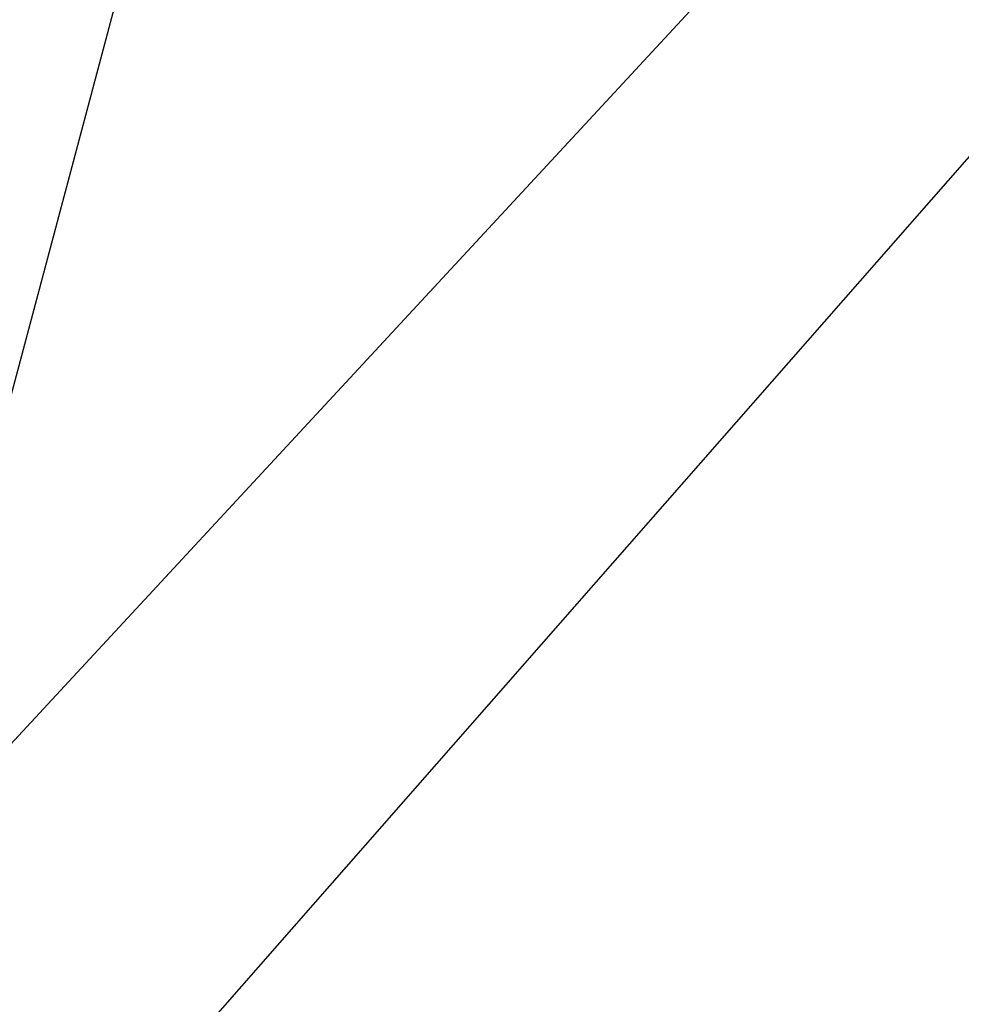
# Model space of a CAD drawing. Extents: x 432 to 817, y -34 to 84.
# Tile 189 of 218: x 468.9296 to 468.9618, y 39.4871 to 39.5209. Entities that reach past the tile are written whole.
import ezdxf

# ---------------------------------------------------------------- set-up
doc = ezdxf.new("R2010")
doc.units = 0
doc.header["$LTSCALE"] = 25.4
doc.layers.get('0').update_dxf_attribs({"color": 13, "linetype": 'CONTINUOUS'})

# ---------------------------------------------------------------- blocks, each defined once
blk = doc.blocks.new('QUEBECK-5405-5403_STL')
at = {"color": 7}
for p, q in [((41.320267, 78.590477, 72.483185), (44.509258, 78.590477, 75.926125)), ((41.320267, 78.590477, 72.483185), (44.509258, 78.590477, 75.926125)), ((44.509258, 73.292274, 75.926125), (41.320267, 73.292274, 72.483185)), ((44.509258, 73.292274, 75.926125), (41.320267, 73.292274, 72.483185)), ((41.796471, 70.941376, 71.768501), (43.220963, 70.941376, 77.1194)), ((41.796471, 70.941376, 71.768501), (43.220963, 70.941376, 77.1194)), ((36.862759, 69.556038, 67.324852), (42.765633, 69.556038, 74.057098)), ((36.862759, 69.556038, 67.324852), (42.765633, 69.556038, 74.057098))]:
    blk.add_line(p, q, dxfattribs=at)

msp = doc.modelspace()

# ---------------------------------------------------------------- block references
at = {"color": 0, "extrusion": (0, 1, -4.996e-16), "rotation": 180}
msp.add_blockref('QUEBECK-5405-5403_STL', (-426.669257, 1899.725094, -34.001705), dxfattribs=at)

doc.saveas('drawing.dxf')
